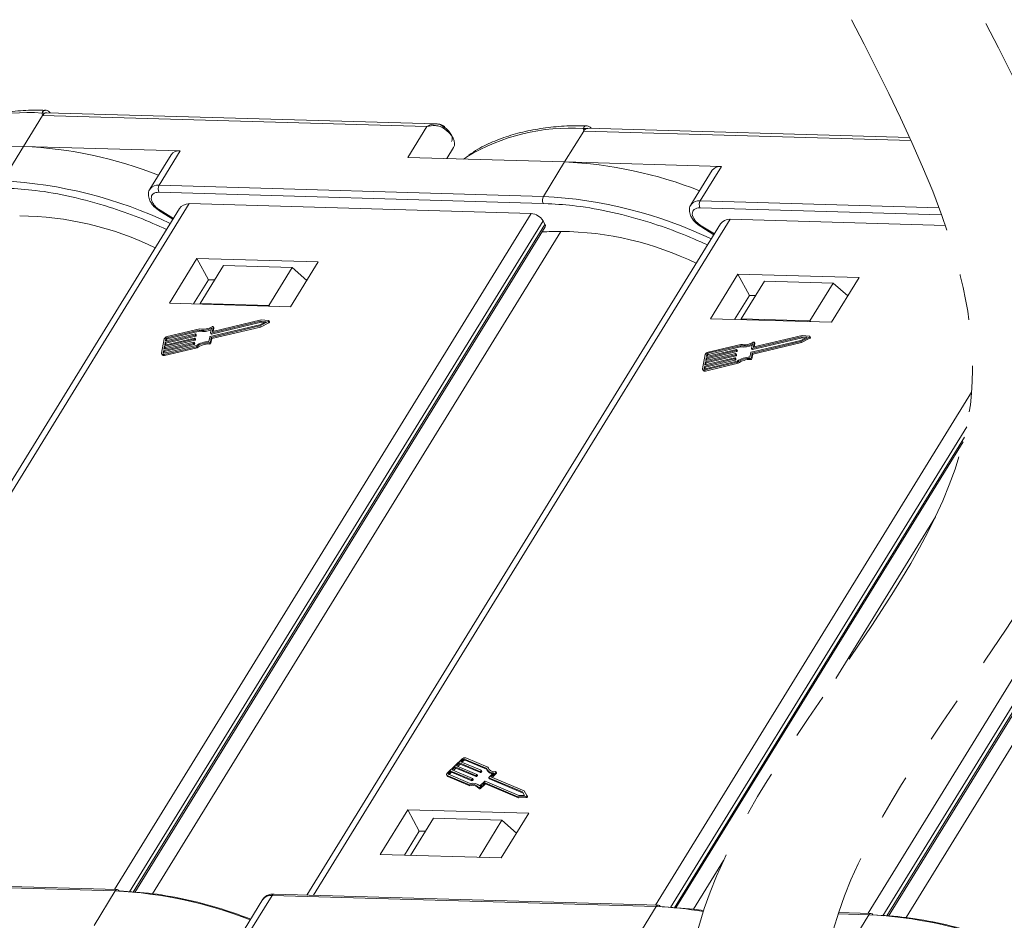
# Model space of a CAD drawing. Header units: millimetres. Extents: x 2854 to 4324, y 357 to 1390.
# Tile 34 of 45: x 3938 to 4008, y 1146 to 1210. Entities that reach past the tile are written whole.
import ezdxf

# ---------------------------------------------------------------- set-up
doc = ezdxf.new("R2010")
doc.units = ezdxf.units.MM
doc.linetypes.add('PHANTOM2', pattern=[31.75, 15.875, -3.175, 3.175, -3.175, 3.175, -3.175])

msp = doc.modelspace()

# ---------------------------------------------------------------- linework, layer by layer
at = {"color": 7, "linetype": 'Continuous', "lineweight": 15}
for p, q in [((3939.482, 1202.948), (3939.454, 1203.121)), ((3967.328, 1202.352), (3939.774, 1203.144)), ((3938.132, 1200.758), (3939.482, 1202.948)), ((3939.482, 1202.948), (3966.669, 1202.166)), ((3966.669, 1202.166), (3965.319, 1199.977)), ((3976.409, 1199.658), (3977.759, 1201.847)), ((3977.759, 1201.847), (3977.73, 1202.021)), ((3977.759, 1201.847), (4000.917, 1201.181)), ((4000.822, 1201.389), (3978.05, 1202.044)), ((3927.043, 1201.077), (3938.132, 1200.758)), ((3938.132, 1200.758), (3936.633, 1198.326)), ((3949.222, 1200.439), (3938.132, 1200.758)), ((3947.723, 1198.007), (3949.222, 1200.439)), ((3968.554, 1200.669), (3968.078, 1199.897)), ((3968.078, 1199.897), (3968.554, 1200.669)), ((3948.573, 1200.168), (3947.074, 1197.735)), ((3965.319, 1199.977), (3976.409, 1199.658)), ((3976.409, 1199.658), (3974.91, 1197.225)), ((3987.499, 1199.339), (3976.409, 1199.658)), ((3986.85, 1199.068), (3985.351, 1196.635)), ((3985.999, 1196.907), (3987.499, 1199.339)), ((3947.708, 1197.512), (3974.895, 1196.731)), ((3974.91, 1197.225), (3947.723, 1198.007)), ((4002.901, 1196.421), (3985.999, 1196.907)), ((3949.168, 1196.372), (3919.904, 1148.9)), ((3920.377, 1148.886), (3949.857, 1196.708)), ((3947.764, 1196.187), (3948.699, 1195.61)), ((3948.733, 1195.665), (3947.797, 1196.241)), ((3949.857, 1196.708), (3974.04, 1196.012)), ((3974.895, 1196.731), (3975.257, 1196.702)), ((3985.985, 1196.412), (4003.085, 1195.92)), ((3974.04, 1196.012), (3944.561, 1148.191)), ((3945.619, 1148.022), (3974.883, 1195.493)), ((3958.654, 1147.786), (3988.134, 1195.607)), ((3975.019, 1195.241), (3974.883, 1195.493)), ((3988.134, 1195.607), (4003.35, 1195.17)), ((3945.896, 1147.999), (3975.019, 1195.241)), ((3946.011, 1147.99), (3975.031, 1195.066)), ((3947.249, 1147.891), (3976.134, 1194.748)), ((3987.445, 1195.271), (3958.181, 1147.8)), ((3986.041, 1195.086), (3986.976, 1194.51)), ((3987.009, 1194.565), (3986.074, 1195.141)), ((4027.354, 1194.331), (3997.875, 1146.51)), ((3998.933, 1146.34), (4028.197, 1193.811)), ((3999.21, 1146.318), (4028.333, 1193.56)), ((3999.325, 1146.308), (4028.345, 1193.384)), ((3950.397, 1192.83), (3948.448, 1189.668)), ((3958.966, 1192.584), (3950.397, 1192.83)), ((3950.397, 1192.83), (3951.211, 1191.321)), ((4000.563, 1146.209), (4029.448, 1193.066)), ((3952.269, 1192.33), (3950.62, 1189.655)), ((3957.125, 1192.191), (3952.269, 1192.33)), ((3955.476, 1189.515), (3957.125, 1192.191)), ((3957.017, 1189.421), (3958.966, 1192.584)), ((3957.125, 1192.191), (3958.163, 1191.28)), ((3951.211, 1191.321), (3950.162, 1189.618)), ((3951.64, 1191.309), (3951.211, 1191.321)), ((3988.674, 1191.73), (3986.724, 1188.567)), ((3997.243, 1191.483), (3988.674, 1191.73)), ((3988.674, 1191.73), (3989.488, 1190.22)), ((3990.546, 1191.23), (3988.897, 1188.554)), ((3995.402, 1191.09), (3990.546, 1191.23)), ((3995.294, 1188.321), (3997.243, 1191.483)), ((3993.753, 1188.415), (3995.402, 1191.09)), ((3995.402, 1191.09), (3996.44, 1190.18)), ((3989.488, 1190.22), (3988.439, 1188.518)), ((3989.916, 1190.208), (3989.488, 1190.22)), ((3948.448, 1189.668), (3957.017, 1189.421)), ((3950.62, 1189.655), (3950.616, 1189.605)), ((3955.476, 1189.515), (3950.62, 1189.655)), ((3955.534, 1189.464), (3955.476, 1189.515)), ((3954.935, 1188.479), (3951.514, 1187.668)), ((3955.463, 1188.439), (3954.935, 1188.479)), ((3955.53, 1188.35), (3955.489, 1188.425)), ((3986.724, 1188.567), (3995.294, 1188.321)), ((3988.897, 1188.554), (3988.893, 1188.505)), ((3993.753, 1188.415), (3988.897, 1188.554)), ((3993.811, 1188.363), (3993.753, 1188.415)), ((3948.27, 1187.222), (3950.546, 1187.762)), ((3950.598, 1187.855), (3948.285, 1187.307)), ((3950.546, 1187.762), (3950.587, 1187.686)), ((3954.848, 1188.136), (3951.335, 1187.303)), ((3951.417, 1187.896), (3951.356, 1187.57)), ((3951.381, 1187.556), (3954.895, 1188.389)), ((3951.406, 1187.239), (3954.856, 1188.057)), ((3951.422, 1187.481), (3954.936, 1188.313)), ((3951.447, 1187.164), (3954.897, 1187.981)), ((3951.488, 1187.682), (3951.545, 1187.988)), ((3951.542, 1187.675), (3951.586, 1187.912)), ((3951.584, 1187.929), (3951.543, 1188.004)), ((3951.545, 1187.988), (3951.586, 1187.912)), ((3955.284, 1188.36), (3954.848, 1188.136)), ((3954.856, 1188.057), (3955.448, 1188.362)), ((3954.897, 1187.981), (3954.856, 1188.057)), ((3954.895, 1188.389), (3955.284, 1188.36)), ((3954.895, 1188.389), (3954.936, 1188.313)), ((3954.897, 1187.981), (3955.489, 1188.286)), ((3954.936, 1188.313), (3955.161, 1188.296)), ((3955.448, 1188.362), (3955.489, 1188.286)), ((3948.087, 1187.139), (3947.9, 1186.126)), ((3948.102, 1186.618), (3950.216, 1187.119)), ((3950.232, 1187.203), (3948.118, 1186.702)), ((3948.143, 1186.542), (3950.257, 1187.043)), ((3948.157, 1186.913), (3950.271, 1187.414)), ((3950.287, 1187.498), (3948.172, 1186.997)), ((3948.172, 1186.997), (3948.204, 1187.166)), ((3948.198, 1186.838), (3950.312, 1187.339)), ((3948.244, 1187.091), (3948.204, 1187.166)), ((3948.23, 1187.011), (3948.244, 1187.091)), ((3948.27, 1187.222), (3948.311, 1187.147)), ((3948.311, 1187.147), (3950.587, 1187.686)), ((3950.216, 1187.119), (3950.257, 1187.043)), ((3950.249, 1187.147), (3950.257, 1187.189)), ((3950.249, 1187.147), (3950.29, 1187.071)), ((3950.297, 1187.122), (3950.256, 1187.197)), ((3950.257, 1187.189), (3950.298, 1187.113)), ((3950.271, 1187.414), (3950.312, 1187.339)), ((3950.29, 1187.071), (3950.298, 1187.113)), ((3950.304, 1187.442), (3950.312, 1187.484)), ((3950.304, 1187.442), (3950.345, 1187.367)), ((3950.351, 1187.417), (3950.311, 1187.492)), ((3950.312, 1187.484), (3950.353, 1187.409)), ((3950.345, 1187.367), (3950.353, 1187.409)), ((3951.301, 1187.275), (3951.241, 1186.949)), ((3951.346, 1186.913), (3951.406, 1187.239)), ((3951.357, 1187.562), (3951.398, 1187.487)), ((3951.381, 1187.556), (3951.422, 1187.481)), ((3951.387, 1186.837), (3951.447, 1187.164)), ((3951.447, 1187.164), (3951.406, 1187.239)), ((3951.496, 1187.669), (3951.488, 1187.682)), ((3993.125, 1187.035), (3989.611, 1186.203)), ((3989.658, 1186.456), (3993.172, 1187.288)), ((3989.699, 1186.38), (3993.213, 1187.213)), ((3993.211, 1187.378), (3989.791, 1186.568)), ((3993.56, 1187.259), (3993.125, 1187.035)), ((3993.133, 1186.956), (3993.725, 1187.261)), ((3993.172, 1187.288), (3993.56, 1187.259)), ((3993.172, 1187.288), (3993.213, 1187.213)), ((3993.174, 1186.881), (3993.766, 1187.186)), ((3993.74, 1187.339), (3993.211, 1187.378)), ((3993.213, 1187.213), (3993.438, 1187.196)), ((3993.725, 1187.261), (3993.766, 1187.186)), ((3993.806, 1187.25), (3993.766, 1187.325)), ((3948.016, 1186.154), (3948.047, 1186.322)), ((3948.047, 1186.322), (3950.162, 1186.823)), ((3948.047, 1186.322), (3948.088, 1186.247)), ((3948.051, 1186.041), (3950.364, 1186.589)), ((3950.177, 1186.908), (3948.063, 1186.407)), ((3948.063, 1186.407), (3948.102, 1186.618)), ((3950.343, 1186.665), (3948.067, 1186.125)), ((3948.088, 1186.247), (3950.202, 1186.748)), ((3948.092, 1185.965), (3950.405, 1186.514)), ((3948.102, 1186.618), (3948.143, 1186.542)), ((3948.118, 1186.702), (3948.157, 1186.913)), ((3948.12, 1186.42), (3948.143, 1186.542)), ((3948.157, 1186.913), (3948.198, 1186.838)), ((3948.175, 1186.716), (3948.198, 1186.838)), ((3950.162, 1186.823), (3950.202, 1186.748)), ((3950.195, 1186.851), (3950.202, 1186.894)), ((3950.195, 1186.851), (3950.235, 1186.776)), ((3950.242, 1186.826), (3950.201, 1186.902)), ((3950.202, 1186.894), (3950.243, 1186.818)), ((3950.235, 1186.776), (3950.243, 1186.818)), ((3950.405, 1186.514), (3950.364, 1186.589)), ((3951.255, 1186.855), (3951.296, 1186.78)), ((3951.387, 1186.837), (3951.346, 1186.913)), ((3988.563, 1186.398), (3986.449, 1185.897)), ((3986.547, 1186.122), (3988.823, 1186.661)), ((3988.875, 1186.754), (3986.562, 1186.206)), ((3986.587, 1186.046), (3988.864, 1186.586)), ((3988.581, 1186.342), (3988.589, 1186.384)), ((3988.581, 1186.342), (3988.622, 1186.266)), ((3988.628, 1186.317), (3988.588, 1186.392)), ((3988.589, 1186.384), (3988.629, 1186.308)), ((3988.823, 1186.661), (3988.864, 1186.586)), ((3989.693, 1186.796), (3989.633, 1186.47)), ((3989.634, 1186.462), (3989.675, 1186.386)), ((3989.658, 1186.456), (3989.699, 1186.38)), ((3989.683, 1186.139), (3993.133, 1186.956)), ((3989.724, 1186.063), (3993.174, 1186.881)), ((3989.765, 1186.582), (3989.822, 1186.887)), ((3989.773, 1186.568), (3989.765, 1186.582)), ((3989.819, 1186.574), (3989.862, 1186.812)), ((3989.86, 1186.828), (3989.82, 1186.904)), ((3989.822, 1186.887), (3989.862, 1186.812)), ((3993.174, 1186.881), (3993.133, 1186.956)), ((3947.906, 1186.077), (3947.947, 1186.001)), ((3948.016, 1186.154), (3948.031, 1186.126)), ((3948.092, 1185.965), (3948.051, 1186.041)), ((3948.066, 1186.125), (3948.088, 1186.247)), ((3986.364, 1186.038), (3986.176, 1185.026)), ((3986.324, 1185.222), (3988.438, 1185.723)), ((3988.454, 1185.807), (3986.34, 1185.306)), ((3986.365, 1185.147), (3988.479, 1185.648)), ((3986.379, 1185.517), (3988.493, 1186.018)), ((3988.509, 1186.103), (3986.395, 1185.602)), ((3986.395, 1185.602), (3986.434, 1185.813)), ((3986.42, 1185.442), (3988.534, 1185.943)), ((3986.434, 1185.813), (3988.548, 1186.314)), ((3986.434, 1185.813), (3986.474, 1185.737)), ((3986.449, 1185.897), (3986.48, 1186.066)), ((3986.452, 1185.615), (3986.474, 1185.737)), ((3986.474, 1185.737), (3988.588, 1186.238)), ((3986.521, 1185.99), (3986.48, 1186.066)), ((3986.506, 1185.911), (3986.521, 1185.99)), ((3986.547, 1186.122), (3986.587, 1186.046)), ((3988.438, 1185.723), (3988.479, 1185.648)), ((3988.471, 1185.751), (3988.479, 1185.793)), ((3988.471, 1185.751), (3988.512, 1185.676)), ((3988.519, 1185.726), (3988.478, 1185.801)), ((3988.479, 1185.793), (3988.52, 1185.718)), ((3988.493, 1186.018), (3988.534, 1185.943)), ((3988.512, 1185.676), (3988.52, 1185.718)), ((3988.526, 1186.046), (3988.534, 1186.089)), ((3988.526, 1186.046), (3988.567, 1185.971)), ((3988.574, 1186.021), (3988.533, 1186.097)), ((3988.534, 1186.089), (3988.575, 1186.013)), ((3988.548, 1186.314), (3988.588, 1186.238)), ((3988.567, 1185.971), (3988.575, 1186.013)), ((3988.622, 1186.266), (3988.629, 1186.308)), ((3989.578, 1186.175), (3989.518, 1185.848)), ((3989.532, 1185.755), (3989.573, 1185.679)), ((3989.623, 1185.813), (3989.683, 1186.139)), ((3989.664, 1185.737), (3989.623, 1185.813)), ((3989.664, 1185.737), (3989.724, 1186.063)), ((3989.724, 1186.063), (3989.683, 1186.139)), ((3986.183, 1184.976), (3986.224, 1184.901)), ((3986.293, 1185.053), (3986.324, 1185.222)), ((3986.293, 1185.053), (3986.308, 1185.026)), ((3986.324, 1185.222), (3986.365, 1185.147)), ((3986.328, 1184.941), (3988.641, 1185.489)), ((3986.369, 1184.865), (3986.328, 1184.941)), ((3986.34, 1185.306), (3986.379, 1185.517)), ((3986.342, 1185.025), (3986.365, 1185.147)), ((3988.62, 1185.564), (3986.344, 1185.025)), ((3986.369, 1184.865), (3988.682, 1185.413)), ((3986.379, 1185.517), (3986.42, 1185.442)), ((3986.397, 1185.32), (3986.42, 1185.442)), ((3988.682, 1185.413), (3988.641, 1185.489)), ((4005.208, 1183.381), (3982.837, 1147.091)), ((3983.896, 1146.921), (4004.86, 1180.929)), ((3984.173, 1146.899), (4004.696, 1180.191)), ((3984.288, 1146.89), (4004.615, 1179.864)), ((3995.59, 1163.116), (4002.641, 1174.555)), ((3969.162, 1157.425), (3968.116, 1156.437)), ((3968.979, 1157.145), (3968.762, 1156.939)), ((3968.845, 1156.904), (3969.02, 1157.069)), ((3970.413, 1156.542), (3968.979, 1157.145)), ((3969.02, 1157.069), (3968.979, 1157.145)), ((3969.02, 1157.069), (3970.454, 1156.466)), ((3969.241, 1157.392), (3969.067, 1157.227)), ((3969.067, 1157.227), (3970.5, 1156.624)), ((3969.15, 1157.192), (3969.282, 1157.316)), ((3969.282, 1157.316), (3969.241, 1157.392)), ((3970.868, 1156.767), (3969.324, 1157.416)), ((3969.324, 1157.416), (3969.365, 1157.341)), ((3969.365, 1157.341), (3970.892, 1156.699)), ((3970.98, 1156.839), (3969.411, 1157.499)), ((3968.369, 1156.568), (3968.195, 1156.404)), ((3968.195, 1156.404), (3968.236, 1156.328)), ((3968.236, 1156.328), (3968.41, 1156.493)), ((3969.803, 1155.966), (3968.369, 1156.568)), ((3968.41, 1156.493), (3968.369, 1156.568)), ((3968.41, 1156.493), (3969.844, 1155.89)), ((3968.674, 1156.857), (3968.457, 1156.651)), ((3968.457, 1156.651), (3969.89, 1156.048)), ((3968.54, 1156.616), (3968.715, 1156.781)), ((3970.108, 1156.254), (3968.674, 1156.857)), ((3968.715, 1156.781), (3968.674, 1156.857)), ((3968.715, 1156.781), (3970.149, 1156.178)), ((3968.762, 1156.939), (3970.195, 1156.336)), ((3970.454, 1156.466), (3970.413, 1156.542)), ((3970.498, 1156.595), (3970.455, 1156.554)), ((3970.495, 1156.479), (3970.455, 1156.554)), ((3970.495, 1156.479), (3970.539, 1156.52)), ((3970.539, 1156.52), (3970.498, 1156.595)), ((3970.547, 1156.543), (3970.507, 1156.619)), ((3970.901, 1156.679), (3970.942, 1156.604)), ((3971.02, 1156.763), (3970.98, 1156.839)), ((3971.037, 1156.703), (3971.02, 1156.763)), ((3971.053, 1156.124), (3971.39, 1156.442)), ((3971.198, 1156.152), (3971.535, 1156.471)), ((3971.281, 1156.117), (3971.576, 1156.395)), ((3971.535, 1156.471), (3971.576, 1156.395)), ((3971.592, 1156.442), (3971.551, 1156.518)), ((3968.066, 1156.296), (3968.107, 1156.221)), ((3968.104, 1156.264), (3969.673, 1155.604)), ((3968.145, 1156.188), (3968.104, 1156.264)), ((3968.145, 1156.188), (3969.713, 1155.529)), ((3968.191, 1156.346), (3969.735, 1155.697)), ((3969.844, 1155.89), (3969.803, 1155.966)), ((3969.888, 1156.019), (3969.845, 1155.978)), ((3969.845, 1155.978), (3969.885, 1155.902)), ((3969.885, 1155.902), (3969.929, 1155.944)), ((3969.929, 1155.944), (3969.888, 1156.019)), ((3969.937, 1155.967), (3969.897, 1156.042)), ((3970.149, 1156.178), (3970.108, 1156.254)), ((3970.193, 1156.307), (3970.15, 1156.266)), ((3970.19, 1156.19), (3970.15, 1156.266)), ((3970.19, 1156.19), (3970.234, 1156.232)), ((3970.234, 1156.232), (3970.193, 1156.307)), ((3970.242, 1156.255), (3970.202, 1156.331)), ((3970.411, 1155.518), (3970.748, 1155.836)), ((3970.425, 1155.422), (3970.74, 1155.72)), ((3970.781, 1155.645), (3970.74, 1155.72)), ((3970.782, 1155.732), (3973.102, 1154.757)), ((3970.823, 1155.657), (3970.782, 1155.732)), ((3970.79, 1155.848), (3973.173, 1154.846)), ((3971.045, 1156.1), (3971.086, 1156.025)), ((3973.434, 1155.093), (3971.051, 1156.095)), ((3971.092, 1156.019), (3971.051, 1156.095)), ((3971.092, 1156.019), (3973.475, 1155.017)), ((3973.537, 1155.168), (3971.198, 1156.152)), ((3969.713, 1155.529), (3969.673, 1155.604)), ((3970.329, 1155.409), (3970.37, 1155.333)), ((3970.466, 1155.347), (3970.425, 1155.422)), ((3970.466, 1155.347), (3970.781, 1155.645)), ((3970.823, 1155.657), (3973.142, 1154.681)), ((3973.583, 1154.852), (3973.434, 1155.093)), ((3973.475, 1155.017), (3973.434, 1155.093)), ((3973.475, 1155.017), (3973.577, 1154.852)), ((3973.739, 1154.841), (3973.537, 1155.168)), ((3973.102, 1154.757), (3973.659, 1154.765)), ((3973.142, 1154.681), (3973.102, 1154.757)), ((3973.142, 1154.681), (3973.7, 1154.69)), ((3973.173, 1154.846), (3973.583, 1154.852)), ((3973.659, 1154.765), (3973.7, 1154.69)), ((3973.781, 1154.764), (3973.74, 1154.84)), ((3965.31, 1153.83), (3963.361, 1150.667)), ((3973.88, 1153.583), (3965.31, 1153.83)), ((3965.31, 1153.83), (3966.125, 1152.321)), ((3971.93, 1150.421), (3973.88, 1153.583)), ((3967.123, 1153.233), (3965.503, 1150.606)), ((3967.123, 1153.233), (3971.979, 1153.093)), ((3970.359, 1150.466), (3971.979, 1153.093)), ((3971.979, 1153.093), (3973.016, 1152.183)), ((3965.075, 1150.618), (3966.125, 1152.321)), ((3966.125, 1152.321), (3966.553, 1152.308)), ((3963.361, 1150.667), (3971.93, 1150.421)), ((3985.526, 1146.791), (3987.651, 1150.239)), ((3917.431, 1148.869), (3944.618, 1148.087)), ((3944.764, 1148.185), (3917.577, 1148.967)), ((3944.618, 1148.087), (3943.118, 1145.654)), ((3955.059, 1147.497), (3953.735, 1145.349)), ((3954.208, 1145.336), (3955.708, 1147.768)), ((3955.708, 1147.768), (3982.895, 1146.987)), ((3983.041, 1147.085), (3955.854, 1147.867)), ((3982.895, 1146.987), (3981.395, 1144.554)), ((3995.761, 1146.468), (3997.932, 1146.405)), ((3998.078, 1146.504), (3995.795, 1146.569)), ((3997.932, 1146.405), (3996.432, 1143.973))]:
    msp.add_line(p, q, dxfattribs=at)
at = {"color": 7, "linetype": 'Continuous', "lineweight": 15, "flags": 128}
for points in [[(3968.554, 1200.669), (3968.612, 1200.811), (3968.626, 1200.975), (3968.595, 1201.154), (3968.519, 1201.342), (3968.402, 1201.533), (3968.248, 1201.718), (3968.062, 1201.893), (3967.852, 1202.049)], [(3969.493, 1200.021), (3969.457, 1199.998), (3969.262, 1199.863)], [(3947.797, 1196.241), (3947.78, 1196.213), (3947.768, 1196.194), (3947.764, 1196.187), (3947.764, 1196.187)], [(3986.074, 1195.141), (3986.057, 1195.112), (3986.045, 1195.094), (3986.041, 1195.087), (3986.041, 1195.086)], [(3955.463, 1188.439), (3955.476, 1188.436), (3955.486, 1188.43), (3955.491, 1188.42), (3955.491, 1188.409), (3955.486, 1188.396), (3955.477, 1188.383), (3955.464, 1188.371), (3955.448, 1188.362)], [(3951.469, 1188.006), (3951.483, 1188.013), (3951.498, 1188.017), (3951.512, 1188.018), (3951.524, 1188.017), (3951.534, 1188.013), (3951.541, 1188.006), (3951.545, 1187.998), (3951.545, 1187.988)], [(3951.586, 1187.912), (3951.586, 1187.922), (3951.584, 1187.929)], [(3955.489, 1188.286), (3955.505, 1188.296), (3955.518, 1188.308), (3955.527, 1188.321), (3955.532, 1188.333), (3955.532, 1188.345), (3955.53, 1188.35)], [(3950.257, 1187.189), (3950.257, 1187.193), (3950.256, 1187.196), (3950.254, 1187.199), (3950.251, 1187.202), (3950.247, 1187.203), (3950.243, 1187.204), (3950.237, 1187.204), (3950.232, 1187.203)], [(3950.312, 1187.484), (3950.312, 1187.488), (3950.311, 1187.492), (3950.309, 1187.495), (3950.306, 1187.497), (3950.302, 1187.499), (3950.297, 1187.499), (3950.292, 1187.499), (3950.287, 1187.498)], [(3951.356, 1187.57), (3951.356, 1187.566), (3951.357, 1187.563), (3951.359, 1187.56), (3951.362, 1187.557), (3951.366, 1187.556), (3951.371, 1187.555), (3951.376, 1187.555), (3951.381, 1187.556)], [(3951.514, 1187.668), (3951.508, 1187.667), (3951.503, 1187.667), (3951.498, 1187.668), (3951.494, 1187.669), (3951.491, 1187.672), (3951.489, 1187.675), (3951.488, 1187.678), (3951.488, 1187.682)], [(3993.74, 1187.339), (3993.753, 1187.336), (3993.762, 1187.329), (3993.768, 1187.32), (3993.768, 1187.308), (3993.763, 1187.296), (3993.754, 1187.283), (3993.741, 1187.271), (3993.725, 1187.261)], [(3993.766, 1187.186), (3993.782, 1187.196), (3993.795, 1187.207), (3993.804, 1187.22), (3993.809, 1187.233), (3993.808, 1187.245), (3993.806, 1187.25)], [(3950.202, 1186.894), (3950.203, 1186.898), (3950.202, 1186.901), (3950.2, 1186.904), (3950.197, 1186.906), (3950.193, 1186.908), (3950.188, 1186.909), (3950.183, 1186.909), (3950.177, 1186.908)], [(3988.589, 1186.384), (3988.589, 1186.388), (3988.588, 1186.391), (3988.586, 1186.394), (3988.583, 1186.397), (3988.579, 1186.398), (3988.574, 1186.399), (3988.569, 1186.399), (3988.563, 1186.398)], [(3989.633, 1186.47), (3989.633, 1186.466), (3989.634, 1186.462), (3989.636, 1186.459), (3989.639, 1186.457), (3989.643, 1186.455), (3989.647, 1186.455), (3989.653, 1186.455), (3989.658, 1186.456)], [(3989.745, 1186.906), (3989.76, 1186.912), (3989.775, 1186.916), (3989.789, 1186.918), (3989.801, 1186.916), (3989.811, 1186.912), (3989.818, 1186.906), (3989.822, 1186.897), (3989.822, 1186.887)], [(3989.791, 1186.568), (3989.785, 1186.567), (3989.78, 1186.567), (3989.775, 1186.567), (3989.771, 1186.569), (3989.768, 1186.571), (3989.766, 1186.574), (3989.765, 1186.578), (3989.765, 1186.582)], [(3989.862, 1186.812), (3989.863, 1186.822), (3989.86, 1186.828)], [(3948.051, 1186.041), (3948.017, 1186.035), (3947.986, 1186.035), (3947.958, 1186.039), (3947.934, 1186.049), (3947.916, 1186.063), (3947.904, 1186.081), (3947.898, 1186.102), (3947.9, 1186.126)], [(3948.067, 1186.125), (3948.055, 1186.123), (3948.045, 1186.123), (3948.036, 1186.125), (3948.028, 1186.128), (3948.022, 1186.133), (3948.018, 1186.139), (3948.016, 1186.146), (3948.016, 1186.154)], [(3988.479, 1185.793), (3988.48, 1185.797), (3988.479, 1185.801), (3988.477, 1185.804), (3988.474, 1185.806), (3988.47, 1185.808), (3988.465, 1185.808), (3988.46, 1185.808), (3988.454, 1185.807)], [(3988.534, 1186.089), (3988.534, 1186.092), (3988.533, 1186.096), (3988.531, 1186.099), (3988.528, 1186.101), (3988.524, 1186.103), (3988.52, 1186.104), (3988.514, 1186.104), (3988.509, 1186.103)], [(3986.328, 1184.941), (3986.294, 1184.935), (3986.263, 1184.934), (3986.235, 1184.939), (3986.211, 1184.948), (3986.193, 1184.962), (3986.181, 1184.98), (3986.175, 1185.002), (3986.176, 1185.026)], [(3986.344, 1185.025), (3986.332, 1185.023), (3986.322, 1185.023), (3986.312, 1185.024), (3986.305, 1185.027), (3986.299, 1185.032), (3986.294, 1185.038), (3986.293, 1185.045), (3986.293, 1185.053)], [(3968.104, 1156.264), (3968.083, 1156.276), (3968.069, 1156.292), (3968.06, 1156.312), (3968.058, 1156.335), (3968.063, 1156.36), (3968.075, 1156.386), (3968.093, 1156.412), (3968.116, 1156.437)], [(3968.195, 1156.404), (3968.187, 1156.395), (3968.181, 1156.387), (3968.178, 1156.378), (3968.176, 1156.37), (3968.176, 1156.362), (3968.179, 1156.356), (3968.184, 1156.35), (3968.191, 1156.346)], [(3970.5, 1156.624), (3970.504, 1156.622), (3970.506, 1156.619), (3970.508, 1156.616), (3970.508, 1156.612), (3970.507, 1156.608), (3970.505, 1156.604), (3970.502, 1156.599), (3970.498, 1156.595)], [(3971.518, 1156.532), (3971.53, 1156.531), (3971.541, 1156.528), (3971.549, 1156.521), (3971.553, 1156.513), (3971.554, 1156.504), (3971.551, 1156.493), (3971.544, 1156.482), (3971.535, 1156.471)], [(3971.576, 1156.395), (3971.585, 1156.406), (3971.592, 1156.417), (3971.595, 1156.428), (3971.594, 1156.438), (3971.592, 1156.442)], [(3969.89, 1156.048), (3969.894, 1156.046), (3969.896, 1156.043), (3969.898, 1156.04), (3969.898, 1156.036), (3969.897, 1156.032), (3969.895, 1156.027), (3969.892, 1156.023), (3969.888, 1156.019)], [(3970.195, 1156.336), (3970.199, 1156.334), (3970.201, 1156.331), (3970.203, 1156.328), (3970.203, 1156.324), (3970.202, 1156.32), (3970.2, 1156.316), (3970.197, 1156.311), (3970.193, 1156.307)], [(3971.051, 1156.095), (3971.048, 1156.097), (3971.045, 1156.1), (3971.044, 1156.103), (3971.044, 1156.107), (3971.045, 1156.111), (3971.046, 1156.115), (3971.049, 1156.12), (3971.053, 1156.124)], [(3970.425, 1155.422), (3970.413, 1155.413), (3970.399, 1155.404), (3970.384, 1155.399), (3970.37, 1155.395), (3970.356, 1155.395), (3970.344, 1155.397), (3970.335, 1155.402), (3970.329, 1155.409)], [(3970.37, 1155.333), (3970.376, 1155.326), (3970.385, 1155.321), (3970.397, 1155.319), (3970.41, 1155.32), (3970.425, 1155.323), (3970.44, 1155.329), (3970.454, 1155.337), (3970.466, 1155.347)], [(3973.739, 1154.841), (3973.743, 1154.83), (3973.741, 1154.818), (3973.734, 1154.805), (3973.723, 1154.793), (3973.709, 1154.782), (3973.693, 1154.773), (3973.676, 1154.767), (3973.659, 1154.765)], [(3973.7, 1154.69), (3973.716, 1154.692), (3973.733, 1154.697), (3973.75, 1154.706), (3973.764, 1154.717), (3973.775, 1154.73), (3973.781, 1154.743), (3973.783, 1154.755), (3973.781, 1154.764)]]:
    msp.add_lwpolyline(points, dxfattribs=at)
at = {"color": 7, "linetype": 'Continuous', "lineweight": 15}
for centre, radius, start, end in [((3938.519, 1189.002), 14.15, 86.21226, 121.07297), ((3939.551, 1202.831), 0.306, 69.74741, 108.5156), ((3967.324, 1202.425), 0.647, 324.5742, 337.63278), ((3976.796, 1187.902), 14.15, 86.21226, 121.07297), ((3977.828, 1201.73), 0.306, 69.74741, 108.5156), ((3936.782, 1171.02), 29.768, 68.52159, 87.39982), ((3949.126, 1199.758), 0.688, 81.96358, 143.42725), ((3975.059, 1169.92), 29.768, 68.52159, 87.39982), ((3987.403, 1198.658), 0.688, 81.96358, 143.42725), ((3934.984, 1166.902), 31.467, 64.53337, 86.99672), ((3947.627, 1197.324), 0.69, 82.00241, 143.0234), ((3948.193, 1197.746), 0.538, 150.95613, 205.74517), ((3975.38, 1196.964), 0.538, 150.95613, 205.74517), ((3973.261, 1165.801), 31.467, 64.53337, 86.99672), ((3985.904, 1196.224), 0.69, 82.00241, 143.0234), ((3986.47, 1196.645), 0.538, 150.95613, 205.74517), ((3937.643, 1173.447), 22.403, 64.03209, 89.45086), ((3973.96, 1194.939), 1.076, 30.95613, 85.74517), ((3977.075, 1134.26), 60.495, 90.89067, 92.14196), ((3974.877, 1195.143), 0.173, 333.36398, 34.64949), ((3975.919, 1172.347), 22.403, 64.03209, 89.45086), ((3950.79, 1189.065), 1.326, 259.41771, 298.19154), ((3950.83, 1188.966), 1.302, 259.26079, 295.83746), ((3950.845, 1189.017), 1.188, 258.0397, 301.68332), ((3948.333, 1187.049), 0.262, 100.47925, 160.04254), ((3948.286, 1187.136), 0.0872, 100.47925, 160.04254), ((3948.326, 1187.061), 0.0872, 100.47925, 160.04254), ((3950.208, 1187.162), 0.0436, 280.47925, 340.04254), ((3950.249, 1187.086), 0.0436, 280.47925, 340.04254), ((3950.263, 1187.457), 0.0436, 280.47925, 340.04254), ((3950.286, 1187.116), 0.0121, 347.28267, 27.51386), ((3950.304, 1187.381), 0.0436, 280.47925, 340.04254), ((3950.341, 1187.411), 0.0121, 347.28267, 27.51386), ((3951.342, 1187.26), 0.0436, 100.47925, 160.04254), ((3951.414, 1187.5), 0.021, 219.90183, 292.51357), ((3950.154, 1186.866), 0.0436, 280.47925, 340.04254), ((3950.194, 1186.791), 0.0436, 280.47925, 340.04254), ((3950.231, 1186.821), 0.0121, 347.28267, 27.51386), ((3951.259, 1185.333), 1.616, 90.62184, 124.50109), ((3951.182, 1185.474), 1.383, 86.96732, 126.27921), ((3951.223, 1185.399), 1.383, 86.96732, 126.27921), ((3951.262, 1186.944), 0.0895, 265.73675, 339.43857), ((3951.303, 1186.869), 0.0895, 265.73675, 339.43857), ((3988.54, 1186.357), 0.0436, 280.47925, 340.04254), ((3989.067, 1187.965), 1.326, 259.41771, 298.19154), ((3989.107, 1187.865), 1.302, 259.26079, 295.83746), ((3989.121, 1187.916), 1.188, 258.0397, 301.68332), ((3989.691, 1186.4), 0.021, 219.90183, 292.51357), ((3948.043, 1186.082), 0.126, 219.90183, 292.51357), ((3986.61, 1185.949), 0.262, 100.47925, 160.04254), ((3986.563, 1186.036), 0.0872, 100.47925, 160.04254), ((3986.603, 1185.961), 0.0872, 100.47925, 160.04254), ((3988.43, 1185.766), 0.0436, 280.47925, 340.04254), ((3988.471, 1185.69), 0.0436, 280.47925, 340.04254), ((3988.485, 1186.061), 0.0436, 280.47925, 340.04254), ((3988.508, 1185.72), 0.0121, 347.28267, 27.51386), ((3988.526, 1185.986), 0.0436, 280.47925, 340.04254), ((3988.563, 1186.016), 0.0121, 347.28267, 27.51386), ((3988.581, 1186.281), 0.0436, 280.47925, 340.04254), ((3989.535, 1184.233), 1.616, 90.62184, 124.50109), ((3988.618, 1186.311), 0.0121, 347.28267, 27.51386), ((3989.459, 1184.374), 1.383, 86.96732, 126.27921), ((3989.5, 1184.299), 1.383, 86.96732, 126.27921), ((3989.539, 1185.844), 0.0895, 265.73675, 339.43857), ((3989.58, 1185.769), 0.0895, 265.73675, 339.43857), ((3989.619, 1186.16), 0.0436, 100.47925, 160.04254), ((3986.32, 1184.982), 0.126, 219.90183, 292.51357), ((3969.351, 1157.244), 0.262, 76.65876, 136.22204), ((3969.304, 1157.331), 0.0872, 76.65876, 136.22204), ((3969.345, 1157.256), 0.0872, 76.65876, 136.22204), ((3970.423, 1156.584), 0.0436, 256.65876, 316.22204), ((3970.464, 1156.509), 0.0436, 256.65876, 316.22204), ((3970.527, 1156.537), 0.021, 304.18773, 16.79947), ((3971.335, 1156.936), 0.497, 199.88446, 276.34019), ((3971.357, 1156.865), 0.49, 212.19031, 265.68863), ((3971.417, 1156.98), 0.459, 197.87163, 282.66726), ((3968.17, 1156.256), 0.0725, 209.18743, 249.41863), ((3969.92, 1155.028), 0.693, 44.85727, 105.46591), ((3969.813, 1156.008), 0.0436, 256.65876, 316.22204), ((3969.854, 1155.933), 0.0436, 256.65876, 316.22204), ((3969.917, 1155.961), 0.021, 304.18773, 16.79947), ((3970.118, 1156.296), 0.0436, 256.65876, 316.22204), ((3970.159, 1156.221), 0.0436, 256.65876, 316.22204), ((3970.222, 1156.249), 0.021, 304.18773, 16.79947), ((3970.772, 1155.69), 0.0436, 76.65876, 136.22204), ((3970.78, 1155.806), 0.0436, 76.65876, 136.22204), ((3971.096, 1156.031), 0.0121, 209.18743, 249.41863), ((3969.864, 1155.048), 0.588, 37.86047, 109.03364), ((3969.905, 1154.972), 0.588, 37.86047, 109.03364), ((3970.812, 1155.614), 0.0436, 76.65876, 136.22204), ((3944.776, 1148.01), 0.176, 94.04353, 153.96822), ((3943.189, 1117.982), 30.139, 68.6387, 87.2827), ((3944.744, 1148.014), 0.173, 22.0518, 83.33731), ((3955.612, 1147.087), 0.688, 81.96358, 143.42725), ((3955.866, 1147.691), 0.176, 94.04353, 153.96822), ((3983.053, 1146.909), 0.176, 94.04353, 153.96822), ((3981.466, 1116.882), 30.139, 80.91072, 87.2827), ((3983.021, 1146.914), 0.173, 22.0518, 83.33731), ((3998.09, 1146.328), 0.176, 94.04353, 153.96822), ((3996.503, 1116.3), 30.139, 68.6387, 87.2827), ((3998.058, 1146.332), 0.173, 22.0518, 83.33731)]:
    msp.add_arc(centre, radius, start, end, dxfattribs=at)
for centre in [(3950.4, 1195.701), (3988.676, 1194.601)]:
    msp.add_ellipse(centre, major_axis=(-1.256, 0.627), ratio=0.628473, start_param=5.441514, end_param=6.226831, dxfattribs=at)
at = {"color": 3, "linetype": 'PHANTOM2', "lineweight": 9, "ltscale": 1.030123}
for points in [[(3996.707, 1209.722), (4005.117, 1182.487), (3986.293, 1146.843), (3994.731, 1103.491)], [(4006.214, 1209.464), (4014.624, 1182.23), (3995.8, 1146.585), (4004.238, 1103.234)]]:
    msp.add_spline(points, degree=3, dxfattribs=at)
at = {"color": 7, "linetype": 'Continuous', "lineweight": 15}
for points, knots in [([(3939.687, 1203.305), (3939.415, 1203.313), (3938.609, 1203.337), (3937.333, 1203.248), (3935.865, 1203.044), (3934.477, 1202.714), (3933.181, 1202.255), (3932.134, 1201.769), (3931.573, 1201.388), (3931.365, 1201.247)], [0, 0, 0, 0, 0.082191, 0.244093, 0.406945, 0.570776, 0.735755, 0.902211, 1, 1, 1, 1]), ([(3939.454, 1203.121), (3939.462, 1203.148), (3939.479, 1203.205), (3939.533, 1203.27), (3939.602, 1203.308), (3939.655, 1203.327), (3939.685, 1203.318), (3939.688, 1203.317)], [0, 0, 0, 0, 0.2173471, 0.4751554, 0.7164243, 0.9720672, 1, 1, 1, 1]), ([(3939.774, 1203.136), (3939.743, 1203.137), (3939.703, 1203.14), (3939.665, 1203.122), (3939.657, 1203.118)], [0, 0, 0, 0, 0.778572, 1, 1, 1, 1]), ([(3940.01, 1203.137), (3940.005, 1203.145), (3939.974, 1203.191), (3939.899, 1203.25), (3939.79, 1203.307), (3939.717, 1203.315), (3939.68, 1203.319)], [0, 0, 0, 0, 0.065262, 0.374079, 0.686602, 1, 1, 1, 1]), ([(3966.669, 1202.166), (3966.77, 1202.217), (3966.971, 1202.32), (3967.305, 1202.369), (3967.628, 1202.322), (3967.799, 1202.192), (3967.879, 1202.131)], [0, 0, 0, 0, 0.251519, 0.501784, 0.765632, 1, 1, 1, 1]), ([(3967.923, 1202.178), (3967.805, 1202.238), (3967.616, 1202.332), (3967.408, 1202.347), (3967.329, 1202.352)], [0, 0, 0, 0, 0.6234269, 1, 1, 1, 1]), ([(3967.852, 1202.049), (3967.769, 1202.093), (3967.587, 1202.19), (3967.172, 1202.26), (3966.866, 1202.203), (3966.669, 1202.166)], [0, 0, 0, 0, 0.227063, 0.501587, 1, 1, 1, 1]), ([(3977.964, 1202.204), (3977.692, 1202.212), (3976.886, 1202.236), (3975.61, 1202.148), (3974.142, 1201.944), (3972.754, 1201.613), (3971.458, 1201.154), (3970.411, 1200.669), (3969.85, 1200.287), (3969.642, 1200.146)], [0, 0, 0, 0, 0.082191, 0.244093, 0.406945, 0.570776, 0.735755, 0.902211, 1, 1, 1, 1]), ([(3977.73, 1202.021), (3977.738, 1202.047), (3977.756, 1202.105), (3977.81, 1202.169), (3977.879, 1202.208), (3977.932, 1202.226), (3977.962, 1202.217), (3977.965, 1202.217)], [0, 0, 0, 0, 0.217347, 0.475155, 0.716424, 0.972067, 1, 1, 1, 1]), ([(3978.05, 1202.035), (3978.02, 1202.037), (3977.98, 1202.039), (3977.942, 1202.022), (3977.934, 1202.018)], [0, 0, 0, 0, 0.778572, 1, 1, 1, 1]), ([(3978.287, 1202.037), (3978.282, 1202.045), (3978.251, 1202.091), (3978.175, 1202.15), (3978.067, 1202.207), (3977.993, 1202.215), (3977.956, 1202.219)], [0, 0, 0, 0, 0.065262, 0.374079, 0.686602, 1, 1, 1, 1]), ([(3936.98, 1197.802), (3937.64, 1197.762), (3939.105, 1197.673), (3941.529, 1197.226), (3943.987, 1196.559), (3946.25, 1195.77), (3947.602, 1195.175), (3948.254, 1194.889)], [0, 0, 0, 0, 0.1865637, 0.4136768, 0.6471866, 0.8297137, 1, 1, 1, 1]), ([(3947.085, 1197.733), (3947.071, 1197.717), (3946.98, 1197.613), (3946.947, 1197.335), (3947.012, 1197.016), (3947.164, 1196.739), (3947.389, 1196.455), (3947.619, 1196.29), (3947.764, 1196.187)], [0, 0, 0, 0, 0.037615, 0.241517, 0.451999, 0.598171, 0.747954, 1, 1, 1, 1]), ([(3947.797, 1196.241), (3947.714, 1196.298), (3947.544, 1196.415), (3947.343, 1196.633), (3947.209, 1196.859), (3947.155, 1197.073), (3947.181, 1197.261), (3947.289, 1197.408), (3947.468, 1197.501), (3947.629, 1197.508), (3947.708, 1197.512)], [0, 0, 0, 0, 0.12225, 0.25, 0.37775, 0.5, 0.62225, 0.75, 0.87775, 1, 1, 1, 1]), ([(3975.257, 1196.702), (3975.917, 1196.662), (3977.381, 1196.573), (3979.806, 1196.125), (3982.264, 1195.459), (3984.527, 1194.669), (3985.878, 1194.075), (3986.531, 1193.788)], [0, 0, 0, 0, 0.186564, 0.413677, 0.647187, 0.829714, 1, 1, 1, 1]), ([(3985.362, 1196.633), (3985.348, 1196.616), (3985.257, 1196.512), (3985.224, 1196.235), (3985.289, 1195.916), (3985.441, 1195.638), (3985.666, 1195.355), (3985.896, 1195.19), (3986.041, 1195.086)], [0, 0, 0, 0, 0.037615, 0.241517, 0.451999, 0.598171, 0.747954, 1, 1, 1, 1]), ([(3986.074, 1195.141), (3985.991, 1195.198), (3985.821, 1195.315), (3985.62, 1195.533), (3985.486, 1195.759), (3985.432, 1195.973), (3985.458, 1196.161), (3985.566, 1196.307), (3985.745, 1196.4), (3985.906, 1196.408), (3985.985, 1196.412)], [0, 0, 0, 0, 0.12225, 0.25, 0.37775, 0.5, 0.62225, 0.75, 0.87775, 1, 1, 1, 1]), ([(3954.2, 1146.103), (3953.624, 1146.315), (3952.148, 1146.856), (3949.814, 1147.471), (3947.266, 1147.941), (3945.683, 1148.033), (3944.904, 1148.079)], [0, 0, 0, 0, 0.180169, 0.461291, 0.734758, 1, 1, 1, 1]), ([(3955.855, 1147.86), (3955.829, 1147.863), (3955.699, 1147.876), (3955.479, 1147.828), (3955.218, 1147.71), (3955.114, 1147.558), (3955.067, 1147.49)], [0, 0, 0, 0, 0.07976, 0.393066, 0.724539, 1, 1, 1, 1]), ([(3986.243, 1146.691), (3986.007, 1146.728), (3984.965, 1146.874), (3983.96, 1146.933), (3983.181, 1146.978)], [0.6578267, 0.6578267, 0.6578267, 0.6578267, 0.7347581, 1, 1, 1, 1]), ([(4007.514, 1144.422), (4006.937, 1144.633), (4005.461, 1145.174), (4003.128, 1145.789), (4000.58, 1146.259), (3998.997, 1146.352), (3998.218, 1146.397)], [0, 0, 0, 0, 0.180169, 0.461291, 0.734758, 1, 1, 1, 1])]:
    msp.add_open_spline(points, degree=3, knots=knots, dxfattribs=at)
for points in [[(3939.657, 1203.118), (3939.625, 1203.099), (3939.561, 1203.061), (3939.508, 1202.985), (3939.482, 1202.948)], [(3967.879, 1202.131), (3967.982, 1202.054), (3968.189, 1201.901), (3968.309, 1201.715), (3968.369, 1201.622)], [(3977.934, 1202.018), (3977.902, 1201.999), (3977.838, 1201.96), (3977.785, 1201.885), (3977.759, 1201.847)], [(3968.369, 1201.622), (3968.411, 1201.522), (3968.495, 1201.323), (3968.436, 1201.171), (3968.406, 1201.096)]]:
    msp.add_open_spline(points, degree=3, dxfattribs=at)

doc.saveas('drawing.dxf')
